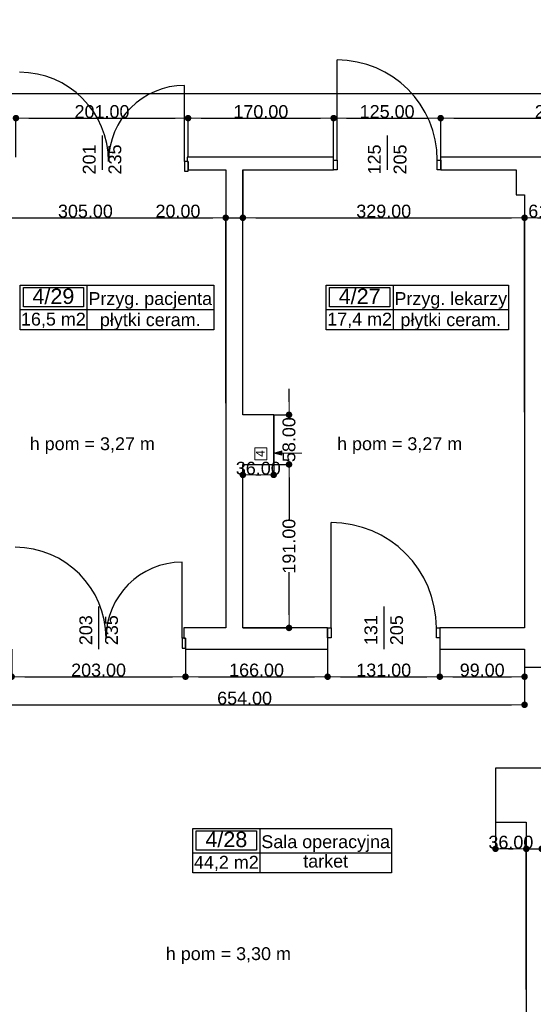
# Model space of a CAD drawing. Header units: millimetres. Extents: x -175445 to -20415, y -559200 to 231527.
# Tile 92 of 256: x -124714 to -118716, y -173328 to -161825. Entities that reach past the tile are written whole.
import ezdxf
from ezdxf.enums import TextEntityAlignment as Align

# ---------------------------------------------------------------- set-up
doc = ezdxf.new("R2010")
doc.units = ezdxf.units.MM
doc.header["$MEASUREMENT"] = 0
for name, color, linetype in [('Drzwi', 7, 'Continuous'), ('Linia', 7, 'Continuous'), ('Obiekt', 7, 'Continuous'), ('Strefa', 7, 'Continuous'), ('Słup', 7, 'Continuous'), ('Tekst', 7, 'Continuous'), ('Wymiary', 63, 'Continuous'), ('Ściana', 7, 'Continuous')]:
    doc.layers.add(name, color=color, linetype=linetype)
doc.styles.add('Arial', font='txt')
doc.styles.add('Times new roman', font='txt')
doc.dimstyles.new('GENERATED_STYLE__1', dxfattribs={"dimtxt": 150, "dimasz": 152, "dimexe": 0.18, "dimexo": 0, "dimgap": 0.09, "dimtad": 1, "dimtih": 1, "dimtoh": 1, "dimlfac": 0.1, "dimzin": 0, "dimdsep": 46, "dimtxsty": 'Arial', "dimblk": 'ARROWHEAD_11', "dimblk1": 'ARROWHEAD_11', "dimblk2": 'ARROWHEAD_11', "dimcen": 0.09, "dimclrd": 114, "dimclre": 114, "dimclrt": 114, "dimazin": 0, "dimtfac": 1, "dimtdec": 4, "dimtmove": 0, "dimatfit": 3, "dimfxl": 1, "dimtolj": 1, "dimtzin": 0, "dimarcsym": 0})
doc.dimstyles.new('GENERATED_STYLE__2', dxfattribs={"dimtxt": 150, "dimasz": 152, "dimexe": 0.18, "dimexo": 0, "dimgap": 0.09, "dimtad": 1, "dimlfac": 0.1, "dimzin": 0, "dimdsep": 46, "dimtxsty": 'Arial', "dimblk": 'ARROWHEAD_11', "dimblk1": 'ARROWHEAD_11', "dimblk2": 'ARROWHEAD_11', "dimcen": 0.09, "dimclrd": 114, "dimclre": 114, "dimclrt": 114, "dimazin": 0, "dimtfac": 1, "dimtdec": 4, "dimtmove": 0, "dimatfit": 3, "dimfxl": 1, "dimtolj": 1, "dimtzin": 0, "dimarcsym": 0})

# ---------------------------------------------------------------- blocks, each defined once
blk = doc.blocks.new('Przyg. lekarzy_4_27_27', base_point=(-120355, 30159))
at = {"layer": 'Strefa'}
for p, q in [((-121134, 30442), (-119005, 30442)), ((-121134, 29923), (-121134, 30442)), ((-121095, 30416), (-120394, 30416)), ((-121095, 30190), (-121095, 30416)), ((-120394, 30416), (-120394, 30190)), ((-120355, 30442), (-120355, 29923)), ((-119005, 30442), (-119005, 29923)), ((-121134, 30159), (-119005, 30159)), ((-120394, 30190), (-121095, 30190)), ((-119005, 29923), (-121134, 29923))]:
    blk.add_line(p, q, dxfattribs=at)
at = {"layer": 'Strefa', "style": 'Arial'}
for tag, height, p in [('ROOM_NUMBER', 180, (-120744, 30314)), ('ROOM_NAME', 150, (-119680, 30287)), ('ROOM_CALC_AREA', 150, (-120744, 30047)), ('floor_f', 150, (-119680, 30040))]:
    blk.add_attdef(tag, text='', height=height, dxfattribs=at).set_placement(p, align=Align.MIDDLE_CENTER)
blk = doc.blocks.new('Sala operacyjna_4_28_28', base_point=(-121912, 23813))
at = {"layer": 'Strefa'}
for p, q in [((-122691, 24096), (-120371, 24096)), ((-122691, 23577), (-122691, 24096)), ((-122652, 24070), (-121950, 24070)), ((-122652, 23844), (-122652, 24070)), ((-121950, 24070), (-121950, 23844)), ((-121912, 24096), (-121912, 23577)), ((-120371, 24096), (-120371, 23577)), ((-122691, 23813), (-120371, 23813)), ((-121950, 23844), (-122652, 23844)), ((-120371, 23577), (-122691, 23577))]:
    blk.add_line(p, q, dxfattribs=at)
at = {"layer": 'Strefa', "style": 'Arial'}
for tag, height, p in [('ROOM_NUMBER', 180, (-122301, 23968)), ('ROOM_NAME', 150, (-121141, 23942)), ('ROOM_CALC_AREA', 150, (-122301, 23701)), ('floor_f', 150, (-121141, 23714))]:
    blk.add_attdef(tag, text='', height=height, dxfattribs=at).set_placement(p, align=Align.MIDDLE_CENTER)
blk = doc.blocks.new('Przyg. pacjenta_4_29_29', base_point=(-123931, 30159))
at = {"layer": 'Strefa'}
for p, q in [((-124710, 30442), (-122448, 30442)), ((-124710, 29923), (-124710, 30442)), ((-124671, 30416), (-123970, 30416)), ((-124671, 30190), (-124671, 30416)), ((-123970, 30416), (-123970, 30190)), ((-123931, 30442), (-123931, 29923)), ((-122448, 30442), (-122448, 29923)), ((-124710, 30159), (-122448, 30159)), ((-123970, 30190), (-124671, 30190)), ((-122448, 29923), (-124710, 29923))]:
    blk.add_line(p, q, dxfattribs=at)
at = {"layer": 'Strefa', "style": 'Arial'}
for tag, height, p in [('ROOM_NUMBER', 180, (-124321, 30314)), ('ROOM_NAME', 150, (-123190, 30287)), ('ROOM_CALC_AREA', 150, (-124321, 30047)), ('floor_f', 150, (-123190, 30040))]:
    blk.add_attdef(tag, text='', height=height, dxfattribs=at).set_placement(p, align=Align.MIDDLE_CENTER)
blk = doc.blocks.new('ARROWHEAD_11')
at = {"color": 0, "linetype": 'Continuous', "lineweight": 0}
blk.add_line((0, 0), (-1, 0), dxfattribs=at)
at = {"color": 0, "linetype": 'Continuous', "lineweight": 0, "const_width": 0.25, "flags": 128}
blk.add_lwpolyline([(-0.125, 0, 1), (0.125, 0, 1)], format="xyb", close=True, dxfattribs=at)
blk = doc.blocks.new('*D1175')
at = {"layer": 'Defpoints', "color": 0}
for p in [(-122048, -160291), (-122048, -160639), (-125758, -166976)]:
    blk.add_point(p, dxfattribs=at)
at = {"layer": 'Wymiary', "color": 114, "lineweight": -2}
for p, q in [((-122048, -160291), (-122048, -160639)), ((-125758, -166976), (-125758, -160639)), ((-125606, -160639), (-122200, -160639))]:
    blk.add_line(p, q, dxfattribs=at)
at = {"layer": 'Wymiary', "color": 114, "lineweight": -2, "xscale": 152, "yscale": 152, "zscale": 152, "rotation": 180}
blk.add_blockref('ARROWHEAD_11', (-125758, -160639), dxfattribs=at)
at = {"layer": 'Wymiary', "color": 114, "lineweight": -2, "xscale": 152, "yscale": 152, "zscale": 152}
blk.add_blockref('ARROWHEAD_11', (-122048, -160639), dxfattribs=at)
at = {"layer": 'Wymiary', "color": 114, "lineweight": 13, "insert": (-123903, -160562), "char_height": 150, "attachment_point": 5, "style": 'Arial'}
blk.add_mtext('\\A1;371.00', dxfattribs=at)
blk = doc.blocks.new('*D1211')
at = {"layer": 'Defpoints', "color": 0}
for p in [(-122748, -162975), (-124758, -163431), (-122748, -163431)]:
    blk.add_point(p, dxfattribs=at)
at = {"layer": 'Wymiary', "color": 114, "lineweight": -2}
for p, q in [((-124758, -163431), (-124758, -162975)), ((-124606, -162975), (-122900, -162975)), ((-122748, -163431), (-122748, -162975))]:
    blk.add_line(p, q, dxfattribs=at)
at = {"layer": 'Wymiary', "color": 114, "lineweight": -2, "xscale": 152, "yscale": 152, "zscale": 152, "rotation": 180}
blk.add_blockref('ARROWHEAD_11', (-124758, -162975), dxfattribs=at)
at = {"layer": 'Wymiary', "color": 114, "lineweight": -2, "xscale": 152, "yscale": 152, "zscale": 152}
blk.add_blockref('ARROWHEAD_11', (-122748, -162975), dxfattribs=at)
at = {"layer": 'Wymiary', "color": 114, "lineweight": 13, "insert": (-123753, -162899), "char_height": 150, "attachment_point": 5, "style": 'Arial'}
blk.add_mtext('\\A1;201.00', dxfattribs=at)
blk = doc.blocks.new('*D1212')
at = {"layer": 'Defpoints', "color": 0}
for p in [(-121048, -162975), (-122748, -163431), (-121048, -163431)]:
    blk.add_point(p, dxfattribs=at)
at = {"layer": 'Wymiary', "color": 114, "lineweight": -2}
for p, q in [((-122748, -163431), (-122748, -162975)), ((-122596, -162975), (-121200, -162975)), ((-121048, -163431), (-121048, -162975))]:
    blk.add_line(p, q, dxfattribs=at)
at = {"layer": 'Wymiary', "color": 114, "lineweight": -2, "xscale": 152, "yscale": 152, "zscale": 152, "rotation": 180}
blk.add_blockref('ARROWHEAD_11', (-122748, -162975), dxfattribs=at)
at = {"layer": 'Wymiary', "color": 114, "lineweight": -2, "xscale": 152, "yscale": 152, "zscale": 152}
blk.add_blockref('ARROWHEAD_11', (-121048, -162975), dxfattribs=at)
at = {"layer": 'Wymiary', "color": 114, "lineweight": 13, "insert": (-121898, -162899), "char_height": 150, "attachment_point": 5, "style": 'Arial'}
blk.add_mtext('\\A1;170.00', dxfattribs=at)
blk = doc.blocks.new('*D1213')
at = {"layer": 'Defpoints', "color": 0}
for p in [(-119798, -162975), (-121048, -163431), (-119798, -163431)]:
    blk.add_point(p, dxfattribs=at)
at = {"layer": 'Wymiary', "color": 114, "lineweight": -2}
for p, q in [((-121048, -163431), (-121048, -162975)), ((-120896, -162975), (-119950, -162975)), ((-119798, -163431), (-119798, -162975))]:
    blk.add_line(p, q, dxfattribs=at)
at = {"layer": 'Wymiary', "color": 114, "lineweight": -2, "xscale": 152, "yscale": 152, "zscale": 152, "rotation": 180}
blk.add_blockref('ARROWHEAD_11', (-121048, -162975), dxfattribs=at)
at = {"layer": 'Wymiary', "color": 114, "lineweight": -2, "xscale": 152, "yscale": 152, "zscale": 152}
blk.add_blockref('ARROWHEAD_11', (-119798, -162975), dxfattribs=at)
at = {"layer": 'Wymiary', "color": 114, "lineweight": 13, "insert": (-120423, -162899), "char_height": 150, "attachment_point": 5, "style": 'Arial'}
blk.add_mtext('\\A1;125.00', dxfattribs=at)
blk = doc.blocks.new('*D1214')
at = {"layer": 'Defpoints', "color": 0}
for p in [(-116958, -162975), (-119798, -163431), (-116958, -163431)]:
    blk.add_point(p, dxfattribs=at)
at = {"layer": 'Wymiary', "color": 114, "lineweight": -2}
for p, q in [((-119798, -163431), (-119798, -162975)), ((-119646, -162975), (-117110, -162975)), ((-116958, -163431), (-116958, -162975))]:
    blk.add_line(p, q, dxfattribs=at)
at = {"layer": 'Wymiary', "color": 114, "lineweight": -2, "xscale": 152, "yscale": 152, "zscale": 152, "rotation": 180}
blk.add_blockref('ARROWHEAD_11', (-119798, -162975), dxfattribs=at)
at = {"layer": 'Wymiary', "color": 114, "lineweight": -2, "xscale": 152, "yscale": 152, "zscale": 152}
blk.add_blockref('ARROWHEAD_11', (-116958, -162975), dxfattribs=at)
at = {"layer": 'Wymiary', "color": 114, "lineweight": 13, "insert": (-118378, -162899), "char_height": 150, "attachment_point": 5, "style": 'Arial'}
blk.add_mtext('\\A1;284.00', dxfattribs=at)
blk = doc.blocks.new('*D1238')
at = {"layer": 'Defpoints', "color": 0}
for p in [(-104088, -162687), (-125758, -163171), (-104088, -163431)]:
    blk.add_point(p, dxfattribs=at)
at = {"layer": 'Wymiary', "color": 114, "lineweight": -2}
for p, q in [((-125758, -163171), (-125758, -162687)), ((-125606, -162687), (-104240, -162687)), ((-104088, -163431), (-104088, -162687))]:
    blk.add_line(p, q, dxfattribs=at)
at = {"layer": 'Wymiary', "color": 114, "lineweight": -2, "xscale": 152, "yscale": 152, "zscale": 152, "rotation": 180}
blk.add_blockref('ARROWHEAD_11', (-125758, -162687), dxfattribs=at)
at = {"layer": 'Wymiary', "color": 114, "lineweight": -2, "xscale": 152, "yscale": 152, "zscale": 152}
blk.add_blockref('ARROWHEAD_11', (-104088, -162687), dxfattribs=at)
at = {"layer": 'Wymiary', "color": 114, "lineweight": 13, "insert": (-114923, -162611), "char_height": 150, "attachment_point": 5, "style": 'Arial'}
blk.add_mtext('\\A1;2167.00', dxfattribs=at)
blk = doc.blocks.new('*D1572')
at = {"layer": 'Defpoints', "color": 0}
for p in [(-125358, -163581), (-122308, -164139), (-122308, -166306)]:
    blk.add_point(p, dxfattribs=at)
at = {"layer": 'Wymiary', "color": 114, "lineweight": -2}
for p, q in [((-125358, -163581), (-125358, -164139)), ((-125206, -164139), (-122460, -164139)), ((-122308, -166306), (-122308, -164139))]:
    blk.add_line(p, q, dxfattribs=at)
at = {"layer": 'Wymiary', "color": 114, "lineweight": -2, "xscale": 152, "yscale": 152, "zscale": 152, "rotation": 180}
blk.add_blockref('ARROWHEAD_11', (-125358, -164139), dxfattribs=at)
at = {"layer": 'Wymiary', "color": 114, "lineweight": -2, "xscale": 152, "yscale": 152, "zscale": 152}
blk.add_blockref('ARROWHEAD_11', (-122308, -164139), dxfattribs=at)
at = {"layer": 'Wymiary', "color": 114, "lineweight": 13, "insert": (-123947, -164062), "char_height": 150, "attachment_point": 5, "style": 'Arial'}
blk.add_mtext('\\A1;305.00', dxfattribs=at)
blk = doc.blocks.new('*D1573')
at = {"layer": 'Defpoints', "color": 0}
for p in [(-122108, -163581), (-122108, -164139), (-122308, -166306)]:
    blk.add_point(p, dxfattribs=at)
at = {"layer": 'Wymiary', "color": 114, "lineweight": -2}
for p, q in [((-122108, -163581), (-122108, -164139)), ((-123120, -164139), (-122612, -164139)), ((-122612, -164139), (-122460, -164139)), ((-122308, -166306), (-122308, -164139)), ((-122308, -164139), (-122108, -164139)), ((-121956, -164139), (-121804, -164139))]:
    blk.add_line(p, q, dxfattribs=at)
at = {"layer": 'Wymiary', "color": 114, "lineweight": -2, "xscale": 152, "yscale": 152, "zscale": 152}
blk.add_blockref('ARROWHEAD_11', (-122308, -164139), dxfattribs=at)
at = {"layer": 'Wymiary', "color": 114, "lineweight": -2, "xscale": 152, "yscale": 152, "zscale": 152, "rotation": 180}
blk.add_blockref('ARROWHEAD_11', (-122108, -164139), dxfattribs=at)
at = {"layer": 'Wymiary', "color": 114, "lineweight": 13, "insert": (-122866, -164062), "char_height": 150, "attachment_point": 5, "style": 'Arial'}
blk.add_mtext('\\A1;20.00', dxfattribs=at)
blk = doc.blocks.new('*D1574')
at = {"layer": 'Defpoints', "color": 0}
for p in [(-122108, -163581), (-118818, -164139), (-118818, -166411)]:
    blk.add_point(p, dxfattribs=at)
at = {"layer": 'Wymiary', "color": 114, "lineweight": -2}
for p, q in [((-122108, -163581), (-122108, -164139)), ((-121956, -164139), (-118970, -164139)), ((-118818, -166411), (-118818, -164139))]:
    blk.add_line(p, q, dxfattribs=at)
at = {"layer": 'Wymiary', "color": 114, "lineweight": -2, "xscale": 152, "yscale": 152, "zscale": 152, "rotation": 180}
blk.add_blockref('ARROWHEAD_11', (-122108, -164139), dxfattribs=at)
at = {"layer": 'Wymiary', "color": 114, "lineweight": -2, "xscale": 152, "yscale": 152, "zscale": 152}
blk.add_blockref('ARROWHEAD_11', (-118818, -164139), dxfattribs=at)
at = {"layer": 'Wymiary', "color": 114, "lineweight": 13, "insert": (-120463, -164062), "char_height": 150, "attachment_point": 5, "style": 'Arial'}
blk.add_mtext('\\A1;329.00', dxfattribs=at)
blk = doc.blocks.new('*D1575')
at = {"layer": 'Defpoints', "color": 0}
for p in [(-118208, -163731), (-118208, -164139), (-118818, -166411)]:
    blk.add_point(p, dxfattribs=at)
at = {"layer": 'Wymiary', "color": 114, "lineweight": -2}
for p, q in [((-118208, -163731), (-118208, -164139)), ((-118818, -166411), (-118818, -164139)), ((-118666, -164139), (-118360, -164139))]:
    blk.add_line(p, q, dxfattribs=at)
at = {"layer": 'Wymiary', "color": 114, "lineweight": -2, "xscale": 152, "yscale": 152, "zscale": 152, "rotation": 180}
blk.add_blockref('ARROWHEAD_11', (-118818, -164139), dxfattribs=at)
at = {"layer": 'Wymiary', "color": 114, "lineweight": -2, "xscale": 152, "yscale": 152, "zscale": 152}
blk.add_blockref('ARROWHEAD_11', (-118208, -164139), dxfattribs=at)
at = {"layer": 'Wymiary', "color": 114, "lineweight": 13, "insert": (-118513, -164062), "char_height": 150, "attachment_point": 5, "style": 'Arial'}
blk.add_mtext('\\A1;61.00', dxfattribs=at)
blk = doc.blocks.new('*D1581')
at = {"layer": 'Defpoints', "color": 0}
for p in [(-121748, -166441), (-121748, -167143), (-122108, -168931)]:
    blk.add_point(p, dxfattribs=at)
at = {"layer": 'Wymiary', "color": 114, "lineweight": -2}
for p, q in [((-121748, -166441), (-121748, -167143)), ((-122108, -168931), (-122108, -167143)), ((-121956, -167143), (-121900, -167143))]:
    blk.add_line(p, q, dxfattribs=at)
at = {"layer": 'Wymiary', "color": 114, "lineweight": -2, "xscale": 152, "yscale": 152, "zscale": 152, "rotation": 180}
blk.add_blockref('ARROWHEAD_11', (-122108, -167143), dxfattribs=at)
at = {"layer": 'Wymiary', "color": 114, "lineweight": -2, "xscale": 152, "yscale": 152, "zscale": 152}
blk.add_blockref('ARROWHEAD_11', (-121748, -167143), dxfattribs=at)
at = {"layer": 'Wymiary', "color": 114, "lineweight": 13, "insert": (-121928, -167066), "char_height": 150, "attachment_point": 5, "style": 'Arial'}
blk.add_mtext('\\A1;36.00', dxfattribs=at)
blk = doc.blocks.new('*D1582')
at = {"layer": 'Defpoints', "color": 0}
for p in [(-122108, -167021), (-121569, -167021), (-122108, -168931)]:
    blk.add_point(p, dxfattribs=at)
at = {"layer": 'Wymiary', "color": 114, "lineweight": -2}
for p, q in [((-122108, -167021), (-121569, -167021)), ((-121569, -167173), (-121569, -167672)), ((-121569, -168779), (-121569, -168280)), ((-122108, -168931), (-121569, -168931))]:
    blk.add_line(p, q, dxfattribs=at)
at = {"layer": 'Wymiary', "color": 114, "lineweight": -2, "xscale": 152, "yscale": 152, "zscale": 152}
for p, rotation in [((-121569, -167021), 90), ((-121569, -168931), 270)]:
    blk.add_blockref('ARROWHEAD_11', p, dxfattribs=dict(at, rotation=rotation))
at = {"layer": 'Wymiary', "color": 114, "lineweight": 13, "insert": (-121569, -167976), "char_height": 150, "attachment_point": 5, "rotation": 90, "style": 'Arial'}
blk.add_mtext('\\A1;191.00', dxfattribs=at)
blk = doc.blocks.new('*D1583')
at = {"layer": 'Defpoints', "color": 0}
for p in [(-121748, -166441), (-121569, -166441), (-122108, -167021)]:
    blk.add_point(p, dxfattribs=at)
at = {"layer": 'Wymiary', "color": 114, "lineweight": -2}
for p, q in [((-121569, -166289), (-121569, -166137)), ((-121748, -166441), (-121569, -166441)), ((-121569, -166441), (-121569, -166478)), ((-122108, -167021), (-121569, -167021)), ((-121569, -167021), (-121569, -166984)), ((-121569, -167173), (-121569, -167325))]:
    blk.add_line(p, q, dxfattribs=at)
at = {"layer": 'Wymiary', "color": 114, "lineweight": -2, "xscale": 152, "yscale": 152, "zscale": 152}
for p, rotation in [((-121569, -166441), 270), ((-121569, -167021), 90)]:
    blk.add_blockref('ARROWHEAD_11', p, dxfattribs=dict(at, rotation=rotation))
at = {"layer": 'Wymiary', "color": 114, "lineweight": 13, "insert": (-121569, -166731), "char_height": 150, "attachment_point": 5, "rotation": 90, "style": 'Arial'}
blk.add_mtext('\\A1;58.00', dxfattribs=at)
blk = doc.blocks.new('*D1585')
at = {"layer": 'Defpoints', "color": 0}
for p in [(-124808, -169181), (-122778, -169181), (-122778, -169501)]:
    blk.add_point(p, dxfattribs=at)
at = {"layer": 'Wymiary', "color": 114, "lineweight": -2}
for p, q in [((-124808, -169181), (-124808, -169501)), ((-122778, -169181), (-122778, -169501)), ((-124656, -169501), (-122930, -169501))]:
    blk.add_line(p, q, dxfattribs=at)
at = {"layer": 'Wymiary', "color": 114, "lineweight": -2, "xscale": 152, "yscale": 152, "zscale": 152, "rotation": 180}
blk.add_blockref('ARROWHEAD_11', (-124808, -169501), dxfattribs=at)
at = {"layer": 'Wymiary', "color": 114, "lineweight": -2, "xscale": 152, "yscale": 152, "zscale": 152}
blk.add_blockref('ARROWHEAD_11', (-122778, -169501), dxfattribs=at)
at = {"layer": 'Wymiary', "color": 114, "lineweight": 13, "insert": (-123793, -169424), "char_height": 150, "attachment_point": 5, "style": 'Arial'}
blk.add_mtext('\\A1;203.00', dxfattribs=at)
blk = doc.blocks.new('*D1586')
at = {"layer": 'Defpoints', "color": 0}
for p in [(-122778, -169181), (-121118, -169181), (-121118, -169501)]:
    blk.add_point(p, dxfattribs=at)
at = {"layer": 'Wymiary', "color": 114, "lineweight": -2}
for p, q in [((-122778, -169181), (-122778, -169501)), ((-121118, -169181), (-121118, -169501)), ((-122626, -169501), (-121270, -169501))]:
    blk.add_line(p, q, dxfattribs=at)
at = {"layer": 'Wymiary', "color": 114, "lineweight": -2, "xscale": 152, "yscale": 152, "zscale": 152, "rotation": 180}
blk.add_blockref('ARROWHEAD_11', (-122778, -169501), dxfattribs=at)
at = {"layer": 'Wymiary', "color": 114, "lineweight": -2, "xscale": 152, "yscale": 152, "zscale": 152}
blk.add_blockref('ARROWHEAD_11', (-121118, -169501), dxfattribs=at)
at = {"layer": 'Wymiary', "color": 114, "lineweight": 13, "insert": (-121948, -169424), "char_height": 150, "attachment_point": 5, "style": 'Arial'}
blk.add_mtext('\\A1;166.00', dxfattribs=at)
blk = doc.blocks.new('*D1587')
at = {"layer": 'Defpoints', "color": 0}
for p in [(-121118, -169181), (-119808, -169181), (-119808, -169501)]:
    blk.add_point(p, dxfattribs=at)
at = {"layer": 'Wymiary', "color": 114, "lineweight": -2}
for p, q in [((-121118, -169181), (-121118, -169501)), ((-119808, -169181), (-119808, -169501)), ((-120966, -169501), (-119960, -169501))]:
    blk.add_line(p, q, dxfattribs=at)
at = {"layer": 'Wymiary', "color": 114, "lineweight": -2, "xscale": 152, "yscale": 152, "zscale": 152, "rotation": 180}
blk.add_blockref('ARROWHEAD_11', (-121118, -169501), dxfattribs=at)
at = {"layer": 'Wymiary', "color": 114, "lineweight": -2, "xscale": 152, "yscale": 152, "zscale": 152}
blk.add_blockref('ARROWHEAD_11', (-119808, -169501), dxfattribs=at)
at = {"layer": 'Wymiary', "color": 114, "lineweight": 13, "insert": (-120463, -169424), "char_height": 150, "attachment_point": 5, "style": 'Arial'}
blk.add_mtext('\\A1;131.00', dxfattribs=at)
blk = doc.blocks.new('*D1588')
at = {"layer": 'Defpoints', "color": 0}
for p in [(-119808, -169181), (-118818, -169181), (-118818, -169501)]:
    blk.add_point(p, dxfattribs=at)
at = {"layer": 'Wymiary', "color": 114, "lineweight": -2}
for p, q in [((-119808, -169181), (-119808, -169501)), ((-118818, -169181), (-118818, -169501)), ((-119656, -169501), (-118970, -169501))]:
    blk.add_line(p, q, dxfattribs=at)
at = {"layer": 'Wymiary', "color": 114, "lineweight": -2, "xscale": 152, "yscale": 152, "zscale": 152, "rotation": 180}
blk.add_blockref('ARROWHEAD_11', (-119808, -169501), dxfattribs=at)
at = {"layer": 'Wymiary', "color": 114, "lineweight": -2, "xscale": 152, "yscale": 152, "zscale": 152}
blk.add_blockref('ARROWHEAD_11', (-118818, -169501), dxfattribs=at)
at = {"layer": 'Wymiary', "color": 114, "lineweight": 13, "insert": (-119313, -169424), "char_height": 150, "attachment_point": 5, "style": 'Arial'}
blk.add_mtext('\\A1;99.00', dxfattribs=at)
blk = doc.blocks.new('*D1591')
at = {"layer": 'Defpoints', "color": 0}
for p in [(-125358, -169161), (-124947, -169161), (-120608, -175741)]:
    blk.add_point(p, dxfattribs=at)
at = {"layer": 'Wymiary', "color": 114, "lineweight": -2}
for p, q in [((-125358, -169161), (-124947, -169161)), ((-124947, -169313), (-124947, -172253)), ((-124947, -175589), (-124947, -172876)), ((-120608, -175741), (-124947, -175741))]:
    blk.add_line(p, q, dxfattribs=at)
at = {"layer": 'Wymiary', "color": 114, "lineweight": -2, "xscale": 152, "yscale": 152, "zscale": 152}
for p, rotation in [((-124947, -169161), 90), ((-124947, -175741), 270)]:
    blk.add_blockref('ARROWHEAD_11', p, dxfattribs=dict(at, rotation=rotation))
at = {"layer": 'Wymiary', "color": 114, "lineweight": 13, "insert": (-124947, -172564), "char_height": 150, "attachment_point": 5, "rotation": 90, "style": 'Arial'}
blk.add_mtext('\\A1;658.00', dxfattribs=at)
blk = doc.blocks.new('*D1600')
at = {"layer": 'Defpoints', "color": 0}
for p in [(-119158, -171201), (-118798, -171512), (-118798, -173156)]:
    blk.add_point(p, dxfattribs=at)
at = {"layer": 'Wymiary', "color": 114, "lineweight": -2}
for p, q in [((-119158, -171201), (-119158, -171512)), ((-119006, -171512), (-118950, -171512)), ((-118798, -173156), (-118798, -171512))]:
    blk.add_line(p, q, dxfattribs=at)
at = {"layer": 'Wymiary', "color": 114, "lineweight": -2, "xscale": 152, "yscale": 152, "zscale": 152, "rotation": 180}
blk.add_blockref('ARROWHEAD_11', (-119158, -171512), dxfattribs=at)
at = {"layer": 'Wymiary', "color": 114, "lineweight": -2, "xscale": 152, "yscale": 152, "zscale": 152}
blk.add_blockref('ARROWHEAD_11', (-118798, -171512), dxfattribs=at)
at = {"layer": 'Wymiary', "color": 114, "lineweight": 13, "insert": (-118978, -171435), "char_height": 150, "attachment_point": 5, "style": 'Arial'}
blk.add_mtext('\\A1;36.00', dxfattribs=at)
blk = doc.blocks.new('*D1601')
at = {"layer": 'Defpoints', "color": 0}
for p in [(-118618, -171141), (-118618, -171512), (-118798, -173156)]:
    blk.add_point(p, dxfattribs=at)
at = {"layer": 'Wymiary', "color": 114, "lineweight": -2}
for p, q in [((-118618, -171141), (-118618, -171512)), ((-118950, -171512), (-119102, -171512)), ((-118798, -173156), (-118798, -171512)), ((-118798, -171512), (-118618, -171512)), ((-118314, -171512), (-118466, -171512)), ((-117822, -171512), (-118314, -171512))]:
    blk.add_line(p, q, dxfattribs=at)
at = {"layer": 'Wymiary', "color": 114, "lineweight": -2, "xscale": 152, "yscale": 152, "zscale": 152}
blk.add_blockref('ARROWHEAD_11', (-118798, -171512), dxfattribs=at)
at = {"layer": 'Wymiary', "color": 114, "lineweight": -2, "xscale": 152, "yscale": 152, "zscale": 152, "rotation": 180}
blk.add_blockref('ARROWHEAD_11', (-118618, -171512), dxfattribs=at)
at = {"layer": 'Wymiary', "color": 114, "lineweight": 13, "insert": (-118068, -171435), "char_height": 150, "attachment_point": 5, "style": 'Arial'}
blk.add_mtext('\\A1;18.00', dxfattribs=at)
blk = doc.blocks.new('*D1608')
at = {"layer": 'Defpoints', "color": 0}
for p in [(-125358, -169161), (-118818, -169181), (-118818, -169829)]:
    blk.add_point(p, dxfattribs=at)
at = {"layer": 'Wymiary', "color": 114, "lineweight": -2}
for p, q in [((-125358, -169161), (-125358, -169829)), ((-118818, -169181), (-118818, -169829)), ((-125206, -169829), (-118970, -169829))]:
    blk.add_line(p, q, dxfattribs=at)
at = {"layer": 'Wymiary', "color": 114, "lineweight": -2, "xscale": 152, "yscale": 152, "zscale": 152, "rotation": 180}
blk.add_blockref('ARROWHEAD_11', (-125358, -169829), dxfattribs=at)
at = {"layer": 'Wymiary', "color": 114, "lineweight": -2, "xscale": 152, "yscale": 152, "zscale": 152}
blk.add_blockref('ARROWHEAD_11', (-118818, -169829), dxfattribs=at)
at = {"layer": 'Wymiary', "color": 114, "lineweight": 13, "insert": (-122088, -169752), "char_height": 150, "attachment_point": 5, "style": 'Arial'}
blk.add_mtext('\\A1;654.00', dxfattribs=at)

msp = doc.modelspace()

# ---------------------------------------------------------------- hatches: boundary and pattern name
at = {"layer": 'Linia', "linetype": 'Continuous', "lineweight": 13}
msp.add_hatch(color=256, dxfattribs=at).paths.add_polyline_path([(-121748.019, -166888.642), (-121654.718, -166913.642), (-121654.718, -166863.642)])

# ---------------------------------------------------------------- linework, layer by layer
at = {"layer": 'Drzwi'}
for p, q in [((-121008.019, -163465.636), (-121008.019, -162295.636)), ((-122788.019, -163480.636), (-122788.019, -162592.636)), ((-122748.019, -163480.636), (-122788.019, -163480.636)), ((-122788.019, -163480.636), (-122788.019, -163595.636)), ((-122758.019, -163480.636), (-122748.019, -163480.636)), ((-122748.019, -163595.636), (-122748.019, -163480.636)), ((-122748.019, -163480.636), (-122748.019, -163580.636)), ((-121048.019, -163465.636), (-121008.019, -163465.636)), ((-121048.019, -163580.636), (-121048.019, -163465.636)), ((-121048.019, -163580.636), (-121048.019, -163465.636)), ((-121008.019, -163465.636), (-121008.019, -163580.636)), ((-119838.019, -163580.636), (-119838.019, -163465.636)), ((-119838.019, -163465.636), (-119798.019, -163465.636)), ((-119798.019, -163465.636), (-119798.019, -163580.636)), ((-119798.019, -163580.636), (-119798.019, -163465.636)), ((-122788.019, -163595.636), (-122748.019, -163595.636)), ((-121008.019, -163580.636), (-121048.019, -163580.636)), ((-119798.019, -163580.636), (-119838.019, -163580.636)), ((-121078.019, -168930.636), (-121078.019, -167700.636)), ((-122818.019, -169050.636), (-122818.019, -168162.636)), ((-121118.019, -168930.636), (-121078.019, -168930.636)), ((-121118.019, -169045.636), (-121118.019, -168930.636)), ((-121118.019, -168930.636), (-121118.019, -169045.636)), ((-121078.019, -168930.636), (-121078.019, -169045.636)), ((-119848.019, -169045.636), (-119848.019, -168930.636)), ((-119848.019, -168930.636), (-119808.019, -168930.636)), ((-119808.019, -168930.636), (-119808.019, -169045.636)), ((-119808.019, -168930.636), (-119808.019, -169045.636)), ((-122778.019, -169050.636), (-122818.019, -169050.636)), ((-122818.019, -169050.636), (-122818.019, -169165.636)), ((-122798.019, -169050.636), (-122778.019, -169050.636)), ((-122778.019, -169165.636), (-122778.019, -169050.636)), ((-122778.019, -169050.636), (-122778.019, -169165.636)), ((-121078.019, -169045.636), (-121118.019, -169045.636)), ((-119808.019, -169045.636), (-119848.019, -169045.636)), ((-122818.019, -169165.636), (-122778.019, -169165.636))]:
    msp.add_line(p, q, dxfattribs=at)
for centre, radius, start, end in [((-121008.019, -163465.636), 1170, 0, 90), ((-124718.019, -163480.636), 1042, 0, 90), ((-122788.019, -163480.636), 888, 90, 180), ((-121078.019, -168930.636), 1230, 0, 90), ((-124768.019, -169050.636), 1062, 0, 90), ((-122818.019, -169050.636), 888, 90, 180)]:
    msp.add_arc(centre, radius, start, end, dxfattribs=at)
at = {"layer": 'Linia', "lineweight": 13}
for p, q in [((-121968.654, -166825.309), (-121828.654, -166825.309)), ((-121968.654, -166965.309), (-121968.654, -166825.309)), ((-121828.654, -166825.309), (-121828.654, -166965.309)), ((-121748.019, -166888.642), (-121654.718, -166863.642)), ((-121748.019, -166888.642), (-121654.718, -166913.642)), ((-121654.718, -166863.642), (-121654.718, -166913.642)), ((-121420.327, -166888.642), (-121654.718, -166888.642)), ((-121828.654, -166965.309), (-121968.654, -166965.309))]:
    msp.add_line(p, q, dxfattribs=at)
at = {"layer": 'Obiekt'}
for p, q in [((-123753.019, -163179.258), (-123753.019, -163580.636)), ((-120423.019, -163179.258), (-120423.019, -163580.636)), ((-123793.019, -168679.258), (-123793.019, -169180.636)), ((-120463.019, -168679.258), (-120463.019, -169180.636))]:
    msp.add_line(p, q, dxfattribs=at)
at = {"layer": 'Słup'}
for p, q in [((-118918.019, -163580.636), (-118918.019, -163870.636)), ((-118918.019, -163870.636), (-118818.019, -163870.636)), ((-121748.019, -166440.636), (-122108.019, -166440.636)), ((-121748.019, -167020.636), (-121748.019, -166440.636)), ((-122108.019, -167020.636), (-121748.019, -167020.636)), ((-118798.019, -170570.636), (-119158.019, -170570.636)), ((-119158.019, -170570.636), (-119158.019, -170720.636)), ((-119158.019, -170720.636), (-119158.019, -171200.636)), ((-119158.019, -171200.636), (-118798.019, -171200.636))]:
    msp.add_line(p, q, dxfattribs=at)
at = {"layer": 'Ściana'}
for p, q in [((-122758.019, -163430.636), (-122758.019, -163480.636)), ((-121048.019, -163465.636), (-121048.019, -163430.636)), ((-119798.019, -163465.636), (-119798.019, -163430.636)), ((-122758.019, -163480.636), (-122748.019, -163480.636)), ((-122748.019, -163480.636), (-122748.019, -163580.636)), ((-121048.019, -163580.636), (-121048.019, -163465.636)), ((-119798.019, -163580.636), (-119798.019, -163465.636)), ((-122798.019, -168930.636), (-122798.019, -169050.636)), ((-121118.019, -168930.636), (-121118.019, -169045.636)), ((-119808.019, -168930.636), (-119808.019, -169045.636)), ((-122798.019, -169050.636), (-122778.019, -169050.636)), ((-122778.019, -169050.636), (-122778.019, -169165.636)), ((-121118.019, -169045.636), (-121118.019, -169180.636)), ((-119808.019, -169045.636), (-119808.019, -169180.636)), ((-122778.019, -169165.636), (-122778.019, -169180.636))]:
    msp.add_line(p, q, dxfattribs=at)
at = {"layer": 'Ściana', "flags": 128}
for points in [[(-121048.019, -163430.636), (-122758.019, -163430.636)], [(-118818.019, -163430.636), (-119798.019, -163430.636)], [(-116958.019, -163430.636), (-118818.019, -163430.636)], [(-122748.019, -163580.636), (-122308.019, -163580.636)], [(-122308.019, -163580.636), (-122308.019, -168930.636)], [(-122108.019, -166440.636), (-122108.019, -163580.636)], [(-122108.019, -163580.636), (-121048.019, -163580.636)], [(-119798.019, -163580.636), (-118918.019, -163580.636)], [(-118818.019, -163870.636), (-118818.019, -168930.636)], [(-122108.019, -168930.636), (-122108.019, -167020.636)], [(-122308.019, -168930.636), (-122798.019, -168930.636)], [(-121118.019, -168930.636), (-122108.019, -168930.636)], [(-118818.019, -168930.636), (-119808.019, -168930.636)], [(-122778.019, -169180.636), (-121118.019, -169180.636)], [(-119808.019, -169180.636), (-118818.019, -169180.636)], [(-118818.019, -169180.636), (-118818.019, -169390.636)], [(-118818.019, -169390.636), (-118328.019, -169390.636)], [(-118328.019, -170570.636), (-118798.019, -170570.636)], [(-118798.019, -171200.636), (-118798.019, -174550.636)]]:
    msp.add_lwpolyline(points, dxfattribs=at)

# ---------------------------------------------------------------- block references
at = {"layer": 'Strefa'}
ref = msp.add_blockref('Przyg. pacjenta_4_29_29', (-123931.396, -165210.915), dxfattribs=at)
ref.add_attrib('ROOM_NAME', 'Przyg. pacjenta', dxfattribs={"color": 7, "height": 150, "style": 'Arial'}).set_placement((-123189.793, -165082.515), align=Align.MIDDLE_CENTER)
ref.add_attrib('ROOM_NUMBER', '4/29', dxfattribs={"color": 7, "height": 180, "style": 'Arial'}).set_placement((-124320.916, -165056.029), align=Align.MIDDLE_CENTER)
ref.add_attrib('ROOM_CALC_AREA', '16,5 m2', dxfattribs={"color": 7, "height": 150, "style": 'Arial'}).set_placement((-124320.916, -165322.969), align=Align.MIDDLE_CENTER)
ref.add_attrib('floor_f', 'płytki ceram.', dxfattribs={"color": 7, "height": 150, "style": 'Arial'}).set_placement((-123189.793, -165330.015), align=Align.MIDDLE_CENTER)
ref = msp.add_blockref('Przyg. lekarzy_4_27_27', (-120354.594, -165210.915), dxfattribs=at)
ref.add_attrib('ROOM_NAME', 'Przyg. lekarzy', dxfattribs={"color": 7, "height": 150, "style": 'Arial'}).set_placement((-119679.953, -165082.515), align=Align.MIDDLE_CENTER)
ref.add_attrib('ROOM_NUMBER', '4/27', dxfattribs={"color": 7, "height": 180, "style": 'Arial'}).set_placement((-120744.114, -165055.967), align=Align.MIDDLE_CENTER)
ref.add_attrib('ROOM_CALC_AREA', '17,4 m2', dxfattribs={"color": 7, "height": 150, "style": 'Arial'}).set_placement((-120744.114, -165322.969), align=Align.MIDDLE_CENTER)
ref.add_attrib('floor_f', 'płytki ceram.', dxfattribs={"color": 7, "height": 150, "style": 'Arial'}).set_placement((-119679.953, -165330.015), align=Align.MIDDLE_CENTER)
ref = msp.add_blockref('Sala operacyjna_4_28_28', (-121911.512, -171556.833), dxfattribs=at)
ref.add_attrib('ROOM_NAME', 'Sala operacyjna', dxfattribs={"color": 7, "height": 150, "style": 'Arial'}).set_placement((-121141.111, -171428.433), align=Align.MIDDLE_CENTER)
ref.add_attrib('ROOM_NUMBER', '4/28', dxfattribs={"color": 7, "height": 180, "style": 'Arial'}).set_placement((-122301.032, -171401.947), align=Align.MIDDLE_CENTER)
ref.add_attrib('ROOM_CALC_AREA', '44,2 m2', dxfattribs={"color": 7, "height": 150, "style": 'Arial'}).set_placement((-122301.032, -171668.887), align=Align.MIDDLE_CENTER)
ref.add_attrib('floor_f', 'tarket', dxfattribs={"color": 7, "height": 150, "style": 'Arial'}).set_placement((-121141.111, -171655.516), align=Align.MIDDLE_CENTER)

# ---------------------------------------------------------------- texts
at = {"layer": 'Obiekt', "char_height": 150, "attachment_point": 7, "rotation": 90, "style": 'Arial'}
for s, insert in [('\\A1;{\\fArial|b0|i0|c238|p38;201}', (-123825.55, -163632.296)), ('\\A1;{\\fArial|b0|i0|c238|p38;235}', (-123525.447, -163632.296)), ('\\A1;{\\fArial|b0|i0|c238|p38;125}', (-120495.55, -163632.296)), ('\\A1;{\\fArial|b0|i0|c238|p38;205}', (-120195.55, -163632.296)), ('\\A1;{\\fArial|b0|i0|c238|p38;203}', (-123865.447, -169132.296)), ('\\A1;{\\fArial|b0|i0|c238|p38;235}', (-123565.447, -169132.296)), ('\\A1;{\\fArial|b0|i0|c238|p38;131}', (-120535.447, -169132.296)), ('\\A1;{\\fArial|b0|i0|c238|p38;205}', (-120235.55, -169132.296))]:
    msp.add_mtext(s, dxfattribs=dict(at, insert=insert))
at = {"layer": 'Tekst', "char_height": 150, "attachment_point": 2, "style": 'Times new roman'}
for s, insert in [('\\A1;{\\fArial|b0|i0|c0|p38;h pom = 3,27 m}', (-123866.441, -166703.854)), ('\\A1;{\\fArial|b0|i0|c0|p38;h pom = 3,27 m}', (-120277.145, -166703.854)), ('\\A1;{\\fArial|b0|i0|c0|p38;h pom = 3,30 m}', (-122277.395, -172661.361))]:
    msp.add_mtext(s, dxfattribs=dict(at, insert=insert))
at = {"layer": 'Tekst', "lineweight": 13, "insert": (-121904.368, -166933.252), "char_height": 100, "attachment_point": 4, "rotation": 90, "style": 'Arial'}
msp.add_mtext('\\A1;{\\fArial|b0|i0|c238|p38;4}', dxfattribs=at)

# ---------------------------------------------------------------- dimensions: what is measured, and where the dimension line sits
at = {"layer": 'Wymiary', "lineweight": 13}
for base, p1, p2, picture, middle in [((-122048.019, -160639.136), (-125758.019, -166975.636), (-122048.019, -160290.636), '*D1175', (-123903.019, -160639.136)), ((-104088.019, -162687.366), (-125758.019, -163170.636), (-104088.019, -163430.636), '*D1238', (-114923.019, -162687.366)), ((-122748.019, -162975.372), (-124758.019, -163430.636), (-122748.019, -163430.636), '*D1211', (-123753.019, -162975.372)), ((-121048.019, -162975.372), (-122748.019, -163430.636), (-121048.019, -163430.636), '*D1212', (-121898.019, -162975.372)), ((-119798.019, -162975.372), (-121048.019, -163430.636), (-119798.019, -163430.636), '*D1213', (-120423.019, -162975.372)), ((-116958.019, -162975.372), (-119798.019, -163430.636), (-116958.019, -163430.636), '*D1214', (-118378.019, -162975.372)), ((-122308.019, -164138.869), (-125358.019, -163580.636), (-122308.019, -166305.636), '*D1572', (-123946.848, -164138.869)), ((-122108.019, -164138.869), (-122308.019, -166305.636), (-122108.019, -163580.636), '*D1573', (-122866.219, -164138.869)), ((-118818.019, -164138.869), (-122108.019, -163580.636), (-118818.019, -166410.636), '*D1574', (-120463.019, -164138.869)), ((-118208.019, -164138.869), (-118818.019, -166410.636), (-118208.019, -163730.636), '*D1575', (-118513.019, -164138.869)), ((-121748.019, -167142.846), (-122108.019, -168930.636), (-121748.019, -166440.636), '*D1581', (-121928.019, -167142.846)), ((-118818.019, -169828.745), (-125358.019, -169160.636), (-118818.019, -169180.636), '*D1608', (-122088.019, -169828.745)), ((-122778.019, -169501.071), (-124808.019, -169180.636), (-122778.019, -169180.636), '*D1585', (-123793.019, -169501.071)), ((-121118.019, -169501.071), (-122778.019, -169180.636), (-121118.019, -169180.636), '*D1586', (-121948.019, -169501.071)), ((-119808.019, -169501.071), (-121118.019, -169180.636), (-119808.019, -169180.636), '*D1587', (-120463.019, -169501.071)), ((-118818.019, -169501.071), (-119808.019, -169180.636), (-118818.019, -169180.636), '*D1588', (-119313.019, -169501.071)), ((-118618.019, -171512.005), (-118798.019, -173155.636), (-118618.019, -171140.636), '*D1601', (-118068.158, -171512.005)), ((-118798.019, -171512.005), (-119158.019, -171200.636), (-118798.019, -173155.636), '*D1600', (-118978.019, -171512.005))]:
    dim = msp.add_linear_dim(base=base, p1=p1, p2=p2, dimstyle='GENERATED_STYLE__1', dxfattribs=at)
    dim.commit()
    dim.dimension.update_dxf_attribs({"geometry": picture, "text_midpoint": middle, "dimtype": 160})
for base, p1, p2, picture, middle in [((-121568.785, -166440.636), (-122108.019, -167020.636), (-121748.019, -166440.636), '*D1583', (-121568.785, -166730.636)), ((-121568.785, -167020.636), (-122108.019, -168930.636), (-122108.019, -167020.636), '*D1582', (-121568.785, -167975.636)), ((-124946.721, -169160.636), (-120608.019, -175740.636), (-125358.019, -169160.636), '*D1591', (-124946.721, -172564.465))]:
    dim = msp.add_linear_dim(base=base, p1=p1, p2=p2, angle=90, dimstyle='GENERATED_STYLE__2', dxfattribs=at)
    dim.commit()
    dim.dimension.update_dxf_attribs({"geometry": picture, "text_midpoint": middle, "dimtype": 160, "text_rotation": 90})

doc.saveas('drawing.dxf')
